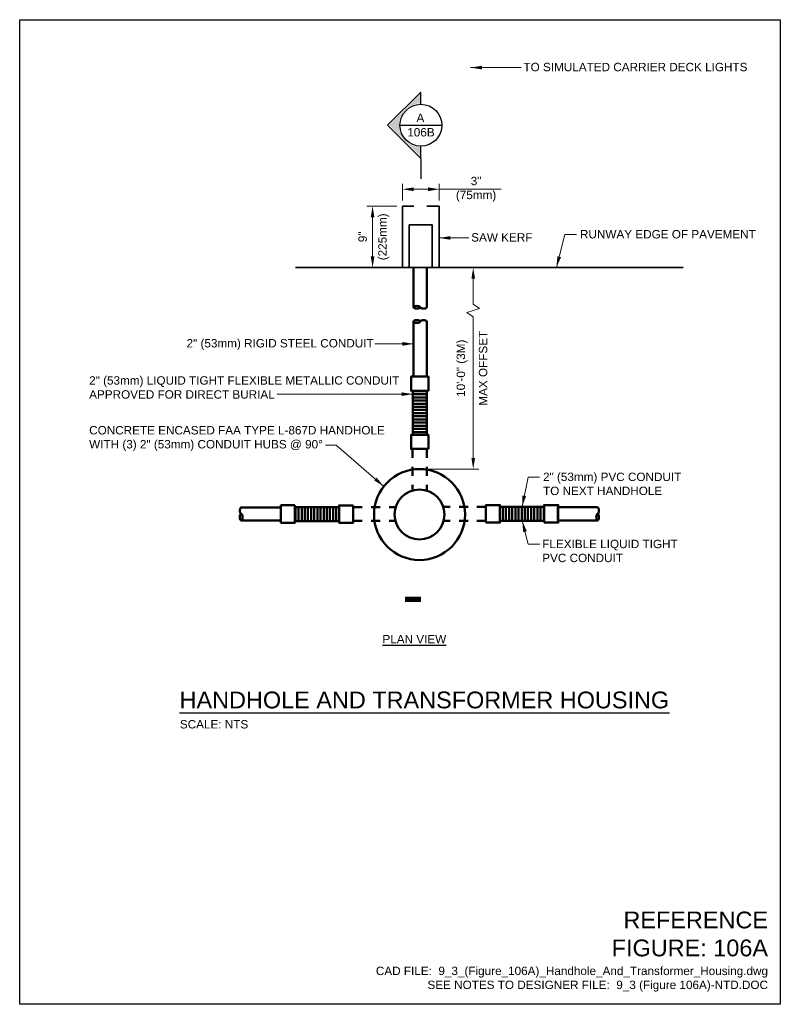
# Model space of a CAD drawing. Header units: inches. Extents: x 0 to 8.5, y 0 to 11.
import ezdxf
from ezdxf.enums import TextEntityAlignment as Align

# ---------------------------------------------------------------- set-up
doc = ezdxf.new("R2010")
doc.units = ezdxf.units.IN
doc.header["$LTSCALE"] = 0.5
doc.header["$MEASUREMENT"] = 0
doc.header["$PDSIZE"] = 2
doc.linetypes.add('HIDDEN2', pattern=[0.1875, 0.125, -0.0625])
doc.layers.get('0').update_dxf_attribs({"linetype": 'CONTINUOUS', "lineweight": 35})
doc.layers.get('DEFPOINTS').update_dxf_attribs({"linetype": 'CONTINUOUS', "lineweight": 35})
for name, color, linetype, lineweight in [('E-AFLD-JBOX', 23, 'CONTINUOUS', 50), ('E-POWR-CNDT', 83, 'CONTINUOUS', 50), ('G-ANNO-RDME', 5, 'CONTINUOUS', 18), ('S-SLAB-EDGE', 41, 'CONTINUOUS', 35)]:
    doc.layers.add(name, color=color, linetype=linetype, lineweight=lineweight)
for name, color, linetype in [('G-ANNO-DIMS', 7, 'CONTINUOUS'), ('G-ANNO-SYMB', 6, 'CONTINUOUS'), ('G-ANNO-SYMB @ 1', 6, 'CONTINUOUS'), ('G-ANNO-TEXT', 7, 'CONTINUOUS'), ('G-ANNO-TTLB', 7, 'CONTINUOUS')]:
    doc.layers.add(name, color=color, linetype=linetype)
doc.styles.add('00-E-TITLE-1_1', font='arial.ttf', dxfattribs={"height": 0.1875})
doc.styles.add('01-E-BLDG-1_1', font='arial.ttf', dxfattribs={"height": 0.09375})
doc.styles.add('ARIAL', font='arial.ttf')
doc.dimstyles.new('01-E-BLDG-1_1', dxfattribs={"dimtxt": 0.09375, "dimasz": 0.125, "dimexe": 0.0625, "dimexo": 0.0625, "dimgap": 0.0625, "dimtad": 1, "dimdec": 4, "dimzin": 3, "dimdsep": 46, "dimlunit": 4, "dimtxsty": '01-E-BLDG-1_1', "dimcen": 0.0625, "dimclrd": 1, "dimclre": 1, "dimclrt": 256, "dimazin": 0, "dimtfac": 1, "dimtdec": 4, "dimtmove": 1, "dimatfit": 3, "dimfxl": 1, "dimfrac": 2, "dimtolj": 1, "dimtzin": 3, "dimlwd": 0, "dimlwe": 0, "dimarcsym": 0})

# ---------------------------------------------------------------- blocks, each defined once
blk = doc.blocks.new('*U5')
blk.add_lwpolyline([(0, 4.5, 1.5, 1.5, 0), (0, 0, 0, 0, 0), (8.94, 0, 0, 0, 0)], format="xyseb")
blk = doc.blocks.new('*U4')
at = {"linetype": 'Continuous'}
blk.add_hatch(color=0, dxfattribs=at).paths.add_polyline_path([(-0.356, 0), (-0.011, -0.345), (-0.011, -0.245, -0.956069), (-0.011, 0.245), (-0.011, 0.345)])
at = {"color": 0, "linetype": 'Continuous'}
for p, q in [((0, 0.371), (-0.371, 0)), ((0, 0.234), (0, 0.371)), ((-0.371, 0), (0, -0.371)), ((0, -0.371), (0, -0.234))]:
    blk.add_line(p, q, dxfattribs=at)
blk.add_line((-0.234, 0), (0.234, 0))
blk.add_circle((0, 0), 0.234, dxfattribs=at)
at = {"color": 7, "linetype": 'Continuous', "lineweight": 0, "style": 'ARIAL'}
for tag, p in [('SEC_NUM', (-0.005, 0.084)), ('DWG_NUM', (0.001, -0.078))]:
    blk.add_attdef(tag, text='', height=0.0938, dxfattribs=at).set_placement(p, align=Align.MIDDLE_CENTER)
blk = doc.blocks.new('*D6')
at = {"layer": 'DEFPOINTS', "color": 0, "transparency": 16777216}
for p in [(4.689, 9.106), (4.277, 8.917), (4.689, 8.916)]:
    blk.add_point(p, dxfattribs=at)
at = {"layer": 'G-ANNO-DIMS', "color": 1, "lineweight": 0, "transparency": 16777216}
for p, q in [((4.277, 8.979), (4.277, 9.168)), ((4.689, 8.979), (4.689, 9.168)), ((4.402, 9.106), (4.564, 9.106)), ((5.382, 9.106), (4.689, 9.106))]:
    blk.add_line(p, q, dxfattribs=at)
at = {"layer": 'G-ANNO-DIMS', "color": 1, "transparency": 16777216}
for points in [[(4.402, 9.126), (4.402, 9.085), (4.277, 9.106)], [(4.564, 9.126), (4.564, 9.085), (4.689, 9.106)]]:
    blk.add_solid(points, dxfattribs=at)
at = {"layer": 'G-ANNO-DIMS', "transparency": 16777216, "insert": (5.1, 9.106), "char_height": 0.0938, "attachment_point": 5, "style": '01-E-BLDG-1_1'}
blk.add_mtext('\\A1;3"\\P(75mm)', dxfattribs=at)
blk = doc.blocks.new('*D7')
at = {"layer": 'DEFPOINTS', "color": 0, "transparency": 16777216}
for p in [(4.277, 8.917), (3.944, 8.231), (4.277, 8.231)]:
    blk.add_point(p, dxfattribs=at)
at = {"layer": 'G-ANNO-DIMS', "color": 1, "lineweight": 0, "transparency": 16777216}
for p, q in [((4.214, 8.917), (3.881, 8.917)), ((3.944, 8.792), (3.944, 8.356))]:
    blk.add_line(p, q, dxfattribs=at)
at = {"layer": 'G-ANNO-DIMS', "color": 1, "transparency": 16777216}
for points in [[(3.923, 8.792), (3.964, 8.792), (3.944, 8.917)], [(3.923, 8.356), (3.964, 8.356), (3.944, 8.231)]]:
    blk.add_solid(points, dxfattribs=at)
at = {"layer": 'G-ANNO-DIMS', "transparency": 16777216, "attachment_point": 5, "rotation": 90, "style": '01-E-BLDG-1_1'}
for s, insert, char_height in [('\\A1;(225mm)', (4.068, 8.574), 0.09375), ('\\A1;9"', (3.833, 8.574), 0.0938)]:
    blk.add_mtext(s, dxfattribs=dict(at, insert=insert, char_height=char_height))
blk = doc.blocks.new('G-DBRK')
at = {"color": 0, "linetype": 'ByBlock', "lineweight": -2}
blk.add_ellipse((0, -0.25), major_axis=(0, -0.25), ratio=0.4, dxfattribs=at)
blk.add_ellipse((0, -0.75), major_axis=(0, -0.25), ratio=0.4, start_param=0, end_param=3.141593, dxfattribs=at)
blk = doc.blocks.new('*D8')
at = {"layer": 'DEFPOINTS', "color": 0, "transparency": 16777216}
for p in [(5.068, 8.231), (5.248, 8.231), (4.468, 5.98)]:
    blk.add_point(p, dxfattribs=at)
at = {"layer": 'G-ANNO-DIMS', "color": 1, "lineweight": 0, "transparency": 16777216}
for p, q in [((5.068, 7.822), (5.068, 8.106)), ((5.139, 7.775), (5.068, 7.822)), ((4.998, 7.729), (5.139, 7.775)), ((5.068, 7.682), (4.998, 7.729)), ((5.068, 6.105), (5.068, 7.682)), ((4.531, 5.98), (5.131, 5.98))]:
    blk.add_line(p, q, dxfattribs=at)
at = {"layer": 'G-ANNO-DIMS', "color": 1, "transparency": 16777216}
for points in [[(5.048, 8.106), (5.089, 8.106), (5.068, 8.231)], [(5.048, 6.105), (5.089, 6.105), (5.068, 5.98)]]:
    blk.add_solid(points, dxfattribs=at)
at = {"layer": 'G-ANNO-DIMS', "transparency": 16777216, "char_height": 0.09375, "attachment_point": 5, "rotation": 90, "style": '01-E-BLDG-1_1'}
for s, insert in [('\\A1;10\'-0" (3M)', (4.944, 7.106)), ('\\A1;MAX OFFSET', (5.179, 7.106))]:
    blk.add_mtext(s, dxfattribs=dict(at, insert=insert))

msp = doc.modelspace()

# ---------------------------------------------------------------- hatches: boundary and pattern name
at = {"layer": 'E-POWR-CNDT', "ltscale": 0.5}
h = msp.add_hatch(dxfattribs=at)
h.set_pattern_fill('LINE', color=256, scale=0.28125, style=0)
h.set_pattern_definition([(360, (-4.46949, 9.06559), (9e-18, 0.03515625), [])])
h.paths.add_polyline_path([(4.54894, 6.36167), (4.54894, 6.85398), (4.39193, 6.85398), (4.39193, 6.36167)])
h = msp.add_hatch(dxfattribs=at)
h.set_pattern_fill('LINE', color=256, scale=0.28125, angle=90, style=0)
h.set_pattern_definition([(90, (0.866097, -3.462964), (-0.03515625, 2e-18), [])])
h.paths.add_polyline_path([(3.57001, 5.55547), (3.07629, 5.55547), (3.07629, 5.39846), (3.57001, 5.39846)])
h = msp.add_hatch(dxfattribs=at)
h.set_pattern_fill('LINE', color=256, scale=0.28125, angle=270, style=0)
h.set_pattern_definition([(270, (8.070918, 14.41955), (0.03515625, -6e-18), [])])
h.paths.add_polyline_path([(5.367, 5.40112), (5.86072, 5.40112), (5.86072, 5.55813), (5.367, 5.55813)])

# ---------------------------------------------------------------- linework, layer by layer
at = {"layer": 'E-AFLD-JBOX'}
for radius in [0.50833, 0.27876]:
    msp.add_circle((4.46842, 5.47195), radius, dxfattribs=at)
at = {"layer": 'E-POWR-CNDT'}
for p, q in [((4.40165, 7.78752), (4.40165, 8.23091)), ((4.54971, 8.23091), (4.54971, 7.78752)), ((4.40165, 7.6284), (4.40165, 7.01448)), ((4.54971, 7.6284), (4.54971, 7.01448)), ((2.83507, 5.55176), (2.4753, 5.55176)), ((2.91922, 5.55176), (2.83507, 5.55176)), ((6.09858, 5.55248), (6.01443, 5.55248)), ((6.01443, 5.55248), (6.01443, 5.40482)), ((6.45835, 5.55248), (6.09858, 5.55248)), ((2.4753, 5.40411), (2.83507, 5.40411)), ((2.83507, 5.40411), (2.91922, 5.40411)), ((6.01443, 5.40482), (6.09858, 5.40482)), ((6.09858, 5.40482), (6.45835, 5.40482))]:
    msp.add_line(p, q, dxfattribs=at)
at = {"layer": 'E-POWR-CNDT', "linetype": 'HIDDEN2'}
for p, q in [((4.39034, 6.2046), (4.39034, 5.74104)), ((4.54928, 6.2046), (4.54928, 5.74104)), ((3.72708, 5.55413), (4.20336, 5.55413)), ((5.20993, 5.5588), (4.74094, 5.5588)), ((3.72708, 5.39992), (4.20336, 5.39992)), ((5.20993, 5.39992), (4.74094, 5.39992))]:
    msp.add_line(p, q, dxfattribs=at)
at = {"layer": 'E-POWR-CNDT'}
for points in [[(4.56798, 6.8554), (4.56798, 7.01246), (4.37348, 7.01246), (4.37348, 6.8554)], [(4.54894, 6.36167), (4.54894, 6.85398), (4.39193, 6.85398), (4.39193, 6.36167)], [(4.56769, 6.2046), (4.56769, 6.36167), (4.37318, 6.36167), (4.37318, 6.2046)], [(3.07629, 5.57451), (2.91922, 5.57451), (2.91922, 5.38), (3.07629, 5.38)], [(3.57001, 5.55547), (3.07629, 5.55547), (3.07629, 5.39846), (3.57001, 5.39846)], [(3.72708, 5.57422), (3.57001, 5.57422), (3.57001, 5.37971), (3.72708, 5.37971)], [(5.20993, 5.38237), (5.367, 5.38237), (5.367, 5.57688), (5.20993, 5.57688)], [(5.367, 5.40112), (5.86072, 5.40112), (5.86072, 5.55813), (5.367, 5.55813)], [(5.86072, 5.38208), (6.01779, 5.38208), (6.01779, 5.57658), (5.86072, 5.57658)]]:
    msp.add_lwpolyline(points, close=True, dxfattribs=at)
at = {"layer": 'G-ANNO-SYMB'}
msp.add_line((4.48316, 9.44962), (4.48316, 9.22194), dxfattribs=at)
at = {"layer": 'G-ANNO-TEXT', "linetype": 'Continuous', "lineweight": 30}
msp.add_line((1.78676, 3.2545), (7.2618, 3.2545), dxfattribs=at)
at = {"layer": 'G-ANNO-TTLB'}
msp.add_lwpolyline([(0, 11), (8.5, 11), (8.5, 0), (0, 0)], close=True, dxfattribs=at)
at = {"layer": 'S-SLAB-EDGE'}
for p, q in [((4.27672, 8.23091), (4.27672, 8.91667)), ((4.27672, 8.91629), (4.40439, 8.91629)), ((4.55169, 8.91629), (4.68918, 8.91629)), ((4.68918, 8.91667), (4.68918, 8.23091)), ((3.08298, 8.23091), (7.41378, 8.23091))]:
    msp.add_line(p, q, dxfattribs=at)
msp.add_lwpolyline([(4.35075, 8.70731), (4.60986, 8.70731), (4.60986, 8.23091), (4.35075, 8.23091)], close=True, dxfattribs=at)

# ---------------------------------------------------------------- block references
at = {"layer": 'E-POWR-CNDT'}
for p, xscale, yscale, zscale, rotation in [((4.40165, 7.78752), -0.1480616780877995, 0.1480616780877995, 0.1480616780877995, 90), ((4.40165, 7.6284), 0.1480616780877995, 0.1480616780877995, 0.1480616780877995, 90.00000000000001), ((2.4753, 5.40411), 0.1476562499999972, 0.1476562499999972, 0.1476562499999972, 180), ((6.45835, 5.40482), -0.1476562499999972, 0.1476562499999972, 0.1476562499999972, 180)]:
    msp.add_blockref('G-DBRK', p, dxfattribs=dict(at, xscale=xscale, yscale=yscale, zscale=zscale, rotation=rotation))
at = {"layer": 'G-ANNO-SYMB', "xscale": 0.03937007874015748, "yscale": 0.03937007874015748, "zscale": 0.03937007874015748, "rotation": 90}
msp.add_blockref('*U5', (4.48316, 4.52548), dxfattribs=at)
at = {"layer": 'G-ANNO-SYMB @ 1'}
ref = msp.add_blockref('*U4', (4.48316, 9.82068), dxfattribs=at)
ref.add_attrib('SEC_NUM', 'A', dxfattribs={"layer": '0', "color": 7, "linetype": 'Continuous', "lineweight": 0, "height": 0.09375, "style": '01-E-BLDG-1_1'}).set_placement((4.478, 9.9044), align=Align.MIDDLE_CENTER)
ref.add_attrib('DWG_NUM', '106B', dxfattribs={"layer": '0', "color": 7, "linetype": 'Continuous', "lineweight": 0, "height": 0.09375, "style": '01-E-BLDG-1_1'}).set_placement((4.48437, 9.74249), align=Align.MIDDLE_CENTER)

# ---------------------------------------------------------------- texts
at = {"layer": 'G-ANNO-RDME', "attachment_point": 9, "rotation": 0}
for s, insert, char_height, width, style in [('REFERENCE FIGURE: 106A', (8.36242, 0.53341), 0.1875, 1.7500347, '00-E-TITLE-1_1'), ('CAD FILE:  9_3_(Figure_106A)_Handhole_And_Transformer_Housing.dwg\\PSEE NOTES TO DESIGNER FILE:  9_3 (Figure 106A)-NTD.DOC', (8.36242, 0.14208), 0.09375, 4.6000344, '01-E-BLDG-1_1')]:
    msp.add_mtext(s, dxfattribs=dict(at, insert=insert, char_height=char_height, width=width, style=style))
at = {"layer": 'G-ANNO-TEXT', "style": '01-E-BLDG-1_1'}
msp.add_text('%%UPLAN VIEW', height=0.09375, rotation=0, dxfattribs=at).set_placement((4.41025, 4.03249), align=Align.CENTER)
at = {"layer": 'G-ANNO-TEXT', "style": '00-E-TITLE-1_1'}
msp.add_text('HANDHOLE AND TRANSFORMER HOUSING', height=0.1875, dxfattribs=at).set_placement((1.78676, 3.25017), align=Align.BOTTOM_LEFT)
at = {"layer": 'G-ANNO-TEXT', "style": '01-E-BLDG-1_1'}
msp.add_text('SCALE: NTS', height=0.09375, dxfattribs=at).set_placement((1.79003, 3.17552), align=Align.TOP_LEFT)
at = {"layer": 'G-ANNO-TEXT', "char_height": 0.09375, "attachment_point": 1, "rotation": 0, "style": '01-E-BLDG-1_1'}
for s, insert, width in [('TO SIMULATED CARRIER DECK LIGHTS', (5.62965, 10.51793), 2.5338471), ('SAW KERF', (5.04609, 8.61483), 1.9160846), ('RUNWAY EDGE OF PAVEMENT', (6.26151, 8.65019), 1.9160846), ('2" (53mm) RIGID STEEL CONDUIT', (1.86479, 7.43228), 2.1142027), ('2" (53mm) LIQUID TIGHT FLEXIBLE METALLIC CONDUIT APPROVED FOR DIRECT BURIAL', (0.77645, 7.0165), 3.4758472), ('CONCRETE ENCASED FAA TYPE L-867D HANDHOLE WITH (3) 2" (53mm) CONDUIT HUBS @ 90°', (0.77645, 6.46024), 3.294915), ('2" (53mm) PVC CONDUIT TO NEXT HANDHOLE', (5.84856, 5.93961), 1.5509291), ('FLEXIBLE LIQUID TIGHT PVC CONDUIT', (5.83948, 5.18976), 1.5170071)]:
    msp.add_mtext(s, dxfattribs=dict(at, insert=insert, width=width))

# ---------------------------------------------------------------- dimensions: what is measured, and where the dimension line sits
at = {"layer": 'G-ANNO-DIMS'}
dim = msp.add_linear_dim(base=(4.68918, 9.10563), p1=(4.27672, 8.91667), p2=(4.68918, 8.91629), text='3"\\X(75mm)', dimstyle='01-E-BLDG-1_1', dxfattribs=at)
dim.commit()
dim.dimension.update_dxf_attribs({"geometry": '*D6', "text_midpoint": (5.09998, 9.10563), "dimtype": 160})
for base, p1, p2, text, picture, middle in [((3.9436, 8.23091), (4.27672, 8.91667), (4.27672, 8.23091), '9"\\X(225mm)', '*D7', (3.9436, 8.57379)), ((5.06834, 8.23091), (4.46842, 5.98028), (5.24838, 8.23091), '10\'-0" (3M)\\XMAX OFFSET', '*D8', (5.06834, 7.1056))]:
    dim = msp.add_linear_dim(base=base, p1=p1, p2=p2, angle=90, text=text, dimstyle='01-E-BLDG-1_1', override={"dimse2": 1}, dxfattribs=at)
    dim.commit()
    dim.dimension.update_dxf_attribs({"geometry": picture, "text_midpoint": middle})

# ---------------------------------------------------------------- leaders
at = {"layer": 'G-ANNO-TEXT'}
for points in [[(5.03961, 10.46508), (5.53972, 10.4651), (5.60432, 10.4651)], [(4.68918, 8.56198), (4.95616, 8.56201), (5.02076, 8.56201)], [(5.9976, 8.23091), (6.09368, 8.59847), (6.22288, 8.59847)], [(4.40165, 7.37832), (4.0344, 7.3783), (3.96979, 7.3783)], [(4.39193, 6.81679), (2.94304, 6.81677), (2.87844, 6.81677)], [(4.06926, 5.7867), (3.53546, 6.24791), (3.41612, 6.24791)], [(5.61386, 5.55813), (5.68072, 5.88789), (5.80993, 5.88789)], [(5.61588, 5.40112), (5.68274, 5.14225), (5.81194, 5.14225)]]:
    msp.add_leader(points, dimstyle='01-E-BLDG-1_1', dxfattribs=at)

doc.saveas('drawing.dxf')
